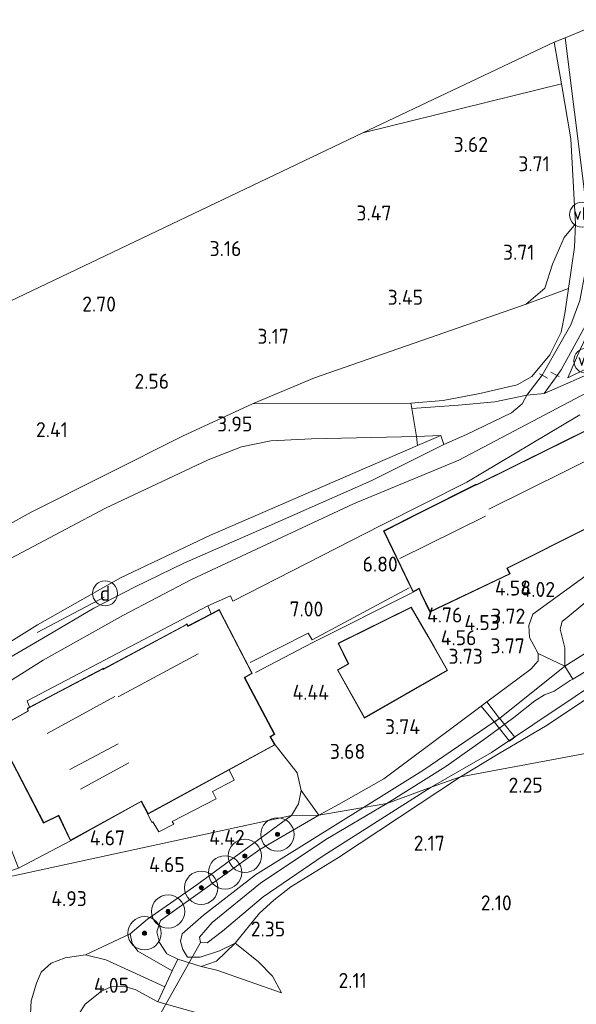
# Model space of a CAD drawing. Extents: x 141961 to 144947, y 416202 to 417778.
# Tile 26 of 122: x 142319 to 142386, y 417126 to 417244. Entities that reach past the tile are written whole.
import ezdxf
from ezdxf.enums import TextEntityAlignment as Align
from ezdxf.lldxf.tags import DXFTag

# ---------------------------------------------------------------- set-up
doc = ezdxf.new("R2010")
doc.units = 0
for name, color, linetype, lineweight in [('B-ME-GR-BOOM-S', 90, 'Continuous', 25), ('B-ME-GR-GRAS-GV', 60, 'Continuous', 13), ('B-ME-GR-HAAG-G', 90, 'GR-HAAG1', 13), ('B-ME-GW-TALUD_KRUIN-G', 90, 'Continuous', 18), ('B-ME-GW-TALUD_TEEN-G', 90, 'Continuous', 18), ('B-ME-IE-MEUBILAIR_DIJKPAAL-S', 7, 'Continuous', 25), ('B-ME-IE-TERREINAFSCHEIDING_DOORGANG-G', 210, 'Continuous', 18), ('B-ME-IE-TERREINAFSCHEIDING_KUNSTMATIG_HEKWERK-G', 20, 'IE-TERREINAFSCHEIDING-KUNSTMATIG', 18), ('B-ME-KG-GRENS_OPNAME-G', 210, 'KG-OPNAME', 18), ('B-ME-KG-KADASTRAAL_DAKRAND-G', 170, 'Continuous', 18), ('B-ME-KG-KADASTRAAL_NOK-G', 10, 'Continuous', 18), ('B-ME-KW-KUNSTWERK_DUIKER-G', 170, 'Continuous', 18), ('B-ME-KW-KUNSTWERK_STEIGER-GV', 170, 'Continuous', 18), ('B-ME-OG-BEBOUWING_BEDRIJVEN-GV', 7, 'Continuous', 18), ('B-ME-OG-BEBOUWING_HORECA-GV', 7, 'Continuous', 18), ('B-ME-OG-BEBOUWING_TRAP-GV', 7, 'Continuous', 18), ('B-ME-OG-BEBOUWING_WONINGBOUW-GV', 7, 'Continuous', 18), ('B-ME-OG-BREUKLIJN-G', 7, 'Continuous', 18), ('B-ME-OG-HOOGTELIJN-G', 7, 'Continuous', 18), ('B-ME-OG-HOOGTEPUNT-S', 7, 'Continuous', 25), ('B-ME-OG-TERREIN_GROEN_TUIN-GV', 7, 'Continuous', 18), ('B-ME-OG-WATER_SLOOT-G', 120, 'Continuous', 18), ('B-ME-OG-WATER_SLOOT-GV', 120, 'Continuous', 18), ('B-ME-VH-ONVERHARD-GV', 252, 'Continuous', 18), ('B-ME-VH-VERHARDING_ASFALT-GV', 252, 'Continuous', 18), ('B-ME-VH-VERHARDING_HALFVERHARDING-GV', 252, 'Continuous', 18), ('B-ME-VH-VERHARDING_STRAATBAKSTEEN-GV', 252, 'Continuous', 18), ('B-ME-VH-VERHARDING_TEGEL-GV', 252, 'Continuous', 18), ('B-ME-VW-VERKEERSTEKEN_DRAAGCONSTRUCTIE-S', 7, 'Continuous', 25), ('B-ME-WH-WINTERBED-G', 150, 'WH-WINTERBED', 18)]:
    doc.layers.add(name, color=color, linetype=linetype, lineweight=lineweight)
doc.styles.add('NLCS-ISO', font='NLCS-ISO.ttf')
doc.styles.add('NLCS-ISO-ANNOTATIVE-T18', font='NLCS-ISO.ttf', dxfattribs={"height": 1.8})
doc.styles.get("Standard").update_dxf_attribs({"font": 'arial.ttf'})
doc.linetypes.add('GR-HAAG1', pattern='A,6,[176,NLCS.SHX,S=0.125,R=0,X=0,Y=0],-2', length=8)
doc.linetypes.add('IE-TERREINAFSCHEIDING-KUNSTMATIG', pattern='A,4,[82,NLCS.SHX,S=0.75,R=90,X=0,Y=0],4,-2', length=10)
tags = doc.linetypes.add('KG-OPNAME', pattern='A,5.5,-2,["O",Standard,S=1.8,R=0,X=-0.5,Y=-0.9],-2,5.5,-2,[5,NLCS.SHX,S=0.75,R=0,X=0,Y=0],-2', length=19).pattern_tags.tags
tags[6] = DXFTag(74, 10)
tags = doc.linetypes.add('WH-WINTERBED', pattern='A,6,-3.5,["WB",Standard,S=1.8,R=0,X=-1.5,Y=-0.9],-3.5,6,-3.5,6,-3.5,6,-3.5,6,-3.5', length=51).pattern_tags.tags
tags[6] = DXFTag(74, 10)

# ---------------------------------------------------------------- blocks, each defined once
blk = doc.blocks.new('SAL-HOOGTELABEL-SO')
at = {"color": 0, "linetype": 'ByBlock', "lineweight": -2, "style": 'NLCS-ISO-ANNOTATIVE-T18'}
blk.add_attdef('HOOGTE', text='', height=1.8, dxfattribs=at).set_placement((2.79, 0), align=Align.RIGHT)
blk = doc.blocks.new('SGR-BOOM_01-SO')
at = {"linetype": 'ByBlock', "lineweight": 18}
h = blk.add_hatch(color=0, dxfattribs=at)
h.dxf.hatch_style = 1
edge = h.paths.add_edge_path()
edge.add_arc((0, 0), 0.25, 0, 360)
at = {"color": 0, "linetype": 'ByBlock', "lineweight": 18}
for radius in [2, 0.25]:
    blk.add_circle((0, 0), radius, dxfattribs=at)
blk = doc.blocks.new('SIE-DIJKPAAL-SO')
at = {"color": 0, "linetype": 'ByBlock', "lineweight": 18}
blk.add_circle((0, 0), 1.5, dxfattribs=at)
at = {"color": 0, "linetype": 'ByBlock', "lineweight": 18, "style": 'NLCS-ISO'}
blk.add_text('d', height=1.8, dxfattribs=at).set_placement((0, 0), align=Align.MIDDLE_CENTER)
blk = doc.blocks.new('SIE-WEG_PAAL_VERKEERSBORD-SO')
at = {"color": 0, "linetype": 'ByBlock', "lineweight": 18}
blk.add_circle((0, 0), 1.5, dxfattribs=at)
at = {"color": 0, "linetype": 'ByBlock', "lineweight": 18, "style": 'NLCS-ISO'}
blk.add_text('vb', height=1.5, dxfattribs=at).set_placement((0, 0.13), align=Align.MIDDLE_CENTER)

msp = doc.modelspace()

# ---------------------------------------------------------------- linework, layer by layer
at = {"layer": 'B-ME-GR-GRAS-GV'}
for points in [[(142386.23, 417210.2, 5.68), (142385.17, 417207.29, 6.11), (142381.72, 417201.23, 6.95), (142379.89, 417198.82, 7.15), (142376.04, 417198.05, 7.33), (142371.67, 417197.63, 7.4), (142366.07, 417197.23, 7.07), (142365.96, 417197.86, 7.08), (142369.81, 417198.21, 7.42), (142374.22, 417199.04, 7.44), (142378.73, 417200.08, 7.32), (142380.48, 417201.08, 7.17), (142382.62, 417203.68, 6.7), (142383.99, 417206.4, 6.14), (142384.46, 417208.62, 5.74), (142384.89, 417211.64, 5.21), (142385.6, 417216.62, 4.65), (142385.72, 417219.42, 4.5), (142385.16, 417229.59, 4.18), (142384.03, 417236.22, 4.1), (142383.15, 417241.23, 4.06), (142384.49, 417241.74, 4.05), (142386.74, 417223.87, 4.29)], [(142340.85, 417124.51, 3.21), (142335.54, 417126.01, 3.54), (142336.38, 417127.79, 3.6), (142337.28, 417129.7, 3.62), (142337.96, 417131.1, 3.65), (142340.76, 417130.22, 3.4), (142342.62, 417129.79, 3.35), (142350.42, 417127.09, 2.55), (142349.31, 417129.09, 2.46), (142347.6, 417130.82, 2.46), (142344.84, 417133.02, 2.56), (142347.76, 417136.65, 2.38), (142349.49, 417138.2, 2.36), (142351.53, 417139.79, 2.21), (142357.26, 417143.31, 2.26), (142371.92, 417153.02, 2.16), (142457.82, 417169.07, 2.27), (142460.7, 417159.02, 2.28), (142471.35, 417121.57, 2.39)], [(142391.64, 417165.44, 2.25), (142382.33, 417159.21, 2.23), (142376.49, 417155.76, 2.23), (142371.92, 417153.02, 2.16), (142368.38, 417151.75, 1.38), (142375.65, 417155.94, 1.38), (142390.65, 417165.97, 1.38)], [(142320.19, 417122.99, 4.4), (142320.33, 417126.1, 4.54), (142320.96, 417128.22, 4.62), (142321.53, 417129.55, 4.63), (142322.72, 417130.63, 4.63), (142324.4, 417131.26, 4.57), (142326.84, 417131.64, 4.52), (142329.31, 417131.05, 4.34), (142332.45, 417129.59, 3.99), (142336.38, 417127.79, 3.6), (142335.54, 417126.01, 3.54), (142332.84, 417127.48, 3.83), (142331.4, 417127.88, 3.86), (142329.95, 417127.78, 4.05), (142328.78, 417127.27, 4.08), (142326.82, 417125.71, 4.25), (142325.28, 417123.31, 4.22)], [(142325.28, 417123.31, 4.22), (142326.82, 417125.71, 4.25), (142328.78, 417127.27, 4.08), (142329.95, 417127.78, 4.05), (142331.4, 417127.88, 3.86), (142332.84, 417127.48, 3.83), (142335.54, 417126.01, 3.54), (142340.85, 417124.51, 3.21)]]:
    msp.add_polyline3d(points, dxfattribs=at)
for points in [[(142300.02, 417173.54, 3.55), (142275.68, 417158.8, 3.28), (142274.98, 417168.39, 2.52), (142273.58, 417189.01, 2.21), (142360.18, 417230.32, 3.63), (142384.03, 417236.22, 4.1), (142385.16, 417229.59, 4.18), (142385.72, 417219.42, 4.5), (142384.36, 417217.76, 4.21), (142382.96, 417214.54, 4.22), (142382.04, 417211.68, 4.23), (142379.79, 417209.74, 4.19), (142369.9, 417206.33, 4.2), (142354.36, 417200.9, 3.99), (142346.92, 417197.8, 4.09), (142338.51, 417193.9, 3.83), (142320.35, 417184.78, 3.79)], [(142384.89, 417211.64, 5.21), (142379.79, 417209.74, 4.19), (142382.04, 417211.68, 4.23), (142382.96, 417214.54, 4.22), (142384.36, 417217.76, 4.21), (142385.72, 417219.42, 4.5), (142385.6, 417216.62, 4.65)], [(142386.23, 417204.23, 6.47), (142384.82, 417200.93, 7.26), (142401.64, 417209.18, 7.24), (142408.8, 417212.62, 7.14), (142409.45, 417211.26, 7.33), (142395.51, 417204.94, 7.38), (142381.95, 417199.03, 7.32), (142383.52, 417201.2, 7.03), (142384.01, 417201.88, 6.94), (142385.58, 417204.7, 6.35), (142386.91, 417207.18, 6.14), (142387.9, 417210.11, 5.64), (142388.38, 417212.4, 5.32), (142388.72, 417213.99, 5.11), (142389.04, 417218.09, 4.67), (142390.28, 417218.26, 4.52), (142389.38, 417211.68, 5.28), (142387.97, 417207.84, 5.86)], [(142401.64, 417209.18, 7.24), (142384.82, 417200.93, 7.26), (142386.23, 417204.23, 6.47), (142387.97, 417207.84, 5.86), (142389.38, 417211.68, 5.28), (142392.81, 417212.71, 4.39), (142399.54, 417215.12, 4.32), (142406.56, 417217.98, 4.38), (142408.8, 417212.62, 7.14)], [(142365.96, 417197.86, 7.08), (142346.92, 417197.8, 4.09), (142354.36, 417200.9, 3.99), (142369.9, 417206.33, 4.2), (142379.79, 417209.74, 4.19), (142384.89, 417211.64, 5.21), (142384.46, 417208.62, 5.74), (142383.99, 417206.4, 6.14), (142382.62, 417203.68, 6.7), (142380.48, 417201.08, 7.17), (142378.73, 417200.08, 7.32), (142374.22, 417199.04, 7.44), (142369.81, 417198.21, 7.42)], [(142457.82, 417169.07, 2.27), (142371.92, 417153.02, 2.16), (142376.49, 417155.76, 2.23), (142382.33, 417159.21, 2.23), (142391.64, 417165.44, 2.25), (142409.49, 417177.53, 2.32), (142424.51, 417187.35, 2.17), (142439.6, 417196.93, 2.1), (142445.6, 417200.51, 2.13), (142449.41, 417202.14, 1.96), (142453, 417186.33, 2.23)], [(142283.78, 417160.13, 3.38), (142275.93, 417155.25, 3.37), (142275.68, 417158.8, 3.28), (142300.02, 417173.54, 3.55), (142320.35, 417184.78, 3.79), (142338.51, 417193.9, 3.83), (142346.92, 417197.8, 4.09), (142365.96, 417197.86, 7.08), (142366.07, 417197.23, 7.07), (142366.61, 417193.86, 7.02), (142354.02, 417193.59, 5.12), (142349.14, 417193.33, 4.51), (142345.59, 417192.62, 4.15), (142341.59, 417191.05, 4.14), (142329.27, 417185.25, 3.97), (142315.16, 417177.82, 3.94), (142302.91, 417170.81, 3.7), (142292.44, 417165.07, 3.55)], [(142293.98, 417154.19, 7.52), (142276.64, 417143.19, 7.6), (142275.93, 417155.25, 3.37), (142283.78, 417160.13, 3.38), (142292.44, 417165.07, 3.55), (142302.91, 417170.81, 3.7), (142315.16, 417177.82, 3.94), (142329.27, 417185.25, 3.97), (142341.59, 417191.05, 4.14), (142345.59, 417192.62, 4.15), (142349.14, 417193.33, 4.51), (142354.02, 417193.59, 5.12), (142366.61, 417193.86, 7.02), (142366.73, 417192.77, 7.46), (142341.89, 417182.02, 7.32), (142331.07, 417176.9, 7.39), (142321.09, 417171.25, 7.39), (142311.33, 417165.18, 7.43)], [(142286.09, 417146.81, 7.53), (142276.78, 417141.12, 7.55), (142276.64, 417143.19, 7.6), (142293.98, 417154.19, 7.52), (142311.33, 417165.18, 7.43), (142321.09, 417171.25, 7.39), (142331.07, 417176.9, 7.39), (142341.89, 417182.02, 7.32), (142366.73, 417192.77, 7.46), (142369.56, 417193.97, 7.35), (142369.89, 417192.89, 7.39), (142361.25, 417188.58, 7.42), (142348.92, 417183.13, 7.36), (142338.68, 417178.67, 7.35), (142332.83, 417175.83, 7.37), (142327.87, 417173.24, 7.39), (142322.3, 417169.96, 7.41), (142316.59, 417166.67, 7.39), (142309.62, 417161.88, 7.35), (142303.46, 417157.79, 7.39), (142296.45, 417153.3, 7.52)], [(142369.56, 417193.97, 7.35), (142366.73, 417192.77, 7.46), (142366.61, 417193.86, 7.02)], [(142384.45, 417166.3, 2.2), (142376.6, 417160.02, 2.16), (142375.06, 417162.01, 3.66), (142380.37, 417165.93, 3.54), (142381.23, 417166.95, 3.49), (142381.22, 417167.81, 3.62)], [(142363.04, 417149.81, 1.38), (142360.27, 417149.33, 2.32), (142367.39, 417153.76, 2.37), (142375.95, 417159.6, 2.18), (142376.6, 417160.02, 2.16), (142384.45, 417166.3, 2.2), (142385.4, 417164.75, 1.38), (142385.1, 417164.58, 1.38), (142383.15, 417163.3, 1.38), (142381.99, 417162.85, 1.38), (142380.84, 417162.15, 1.38), (142378.3, 417160.12, 1.38), (142374.97, 417157.64, 1.38), (142370.13, 417154.25, 1.38)], [(142360.27, 417149.33, 2.32), (142354.89, 417148.41, 3.75), (142357.25, 417149.67, 3.69), (142362.7, 417152.77, 3.66), (142374.39, 417161.51, 3.68), (142375.95, 417159.6, 2.18), (142367.39, 417153.76, 2.37)], [(142347.76, 417136.65, 2.38), (142344.84, 417133.02, 2.56), (142342.94, 417132.11, 2.36), (142340.63, 417131.37, 2.41), (142339.11, 417131.36, 2.39), (142338.54, 417132.28, 2.39), (142338.29, 417133.29, 2.39), (142338.49, 417134.17, 2.39), (142341.05, 417136.42, 2.39), (142347.29, 417141.23, 2.37), (142360.27, 417149.33, 2.32), (142363.04, 417149.81, 1.38), (142355.73, 417145.5, 1.38), (142347.9, 417140.23, 1.38), (142342.09, 417135.51, 1.38), (142340.54, 417133.75, 1.38), (142340.67, 417133.12, 1.38), (142341.47, 417133.06, 1.38), (142343.33, 417134.47, 1.38), (142348.21, 417138.61, 1.38), (142355.41, 417143.54, 1.38), (142368.38, 417151.75, 1.38), (142371.92, 417153.02, 2.16), (142357.26, 417143.31, 2.26), (142351.53, 417139.79, 2.21), (142349.49, 417138.2, 2.36)], [(142354.89, 417148.41, 3.75), (142351.61, 417148.37, 4.13), (142352.44, 417149.76, 4.15), (142352.76, 417151.35, 4.1)], [(142337.96, 417131.1, 3.65), (142337.28, 417129.7, 3.62), (142333.15, 417132.06, 4.11), (142332.48, 417133, 4.31), (142332.23, 417134.17, 4.41), (142334.3, 417135.93, 4.47), (142340.23, 417140.03, 4.31), (142351.61, 417148.37, 4.13), (142354.89, 417148.41, 3.75), (142347.79, 417144.27, 4.15), (142335.87, 417135.78, 4.27), (142335.41, 417134.41, 4.14), (142335.73, 417133.1, 3.96), (142336.64, 417131.75, 3.67)], [(142338.54, 417132.28, 2.39), (142339.11, 417131.36, 2.39), (142340.63, 417131.37, 2.41), (142342.94, 417132.11, 2.36), (142344.84, 417133.02, 2.56), (142342.61, 417130.86, 3.14), (142340.76, 417130.22, 3.4), (142337.96, 417131.1, 3.65), (142336.64, 417131.75, 3.67), (142335.73, 417133.1, 3.96), (142335.41, 417134.41, 4.14), (142335.87, 417135.78, 4.27), (142347.79, 417144.27, 4.15), (142354.89, 417148.41, 3.75), (142360.27, 417149.33, 2.32), (142347.29, 417141.23, 2.37), (142341.05, 417136.42, 2.39), (142338.49, 417134.17, 2.39), (142338.29, 417133.29, 2.39)], [(142349.31, 417129.09, 2.46), (142350.42, 417127.09, 2.55), (142342.62, 417129.79, 3.35), (142340.76, 417130.22, 3.4), (142342.61, 417130.86, 3.14), (142344.84, 417133.02, 2.56), (142347.6, 417130.82, 2.46)]]:
    msp.add_polyline3d(points, close=True, dxfattribs=at)
at = {"layer": 'B-ME-GR-HAAG-G'}
for points in [[(142384.03, 417236.22, 4.1), (142360.18, 417230.32, 3.63)], [(142380.6, 417172.53, 3.83), (142390.35, 417179.63, 4.1), (142392.49, 417181.44, 4.27), (142397.36, 417186.66, 4.5), (142400.79, 417190.49, 4.59)], [(142341.54, 417173.53, 7.48), (142344.26, 417174.74, 7.43), (142344.57, 417174.08, 7.33), (142362.32, 417183.18, 7.33)]]:
    msp.add_polyline3d(points, dxfattribs=at)
at = {"layer": 'B-ME-GW-TALUD_KRUIN-G'}
for points in [[(142384.82, 417200.93, 7.26), (142401.64, 417209.18, 7.24), (142408.8, 417212.62, 7.14)], [(142346.92, 417197.8, 4.09), (142365.96, 417197.86, 7.08)], [(142366.73, 417192.77, 7.46), (142369.56, 417193.97, 7.35)], [(142380.6, 417172.53, 3.83), (142380.1, 417171.19, 3.75), (142380.19, 417169.74, 3.77), (142381.22, 417167.81, 3.62), (142381.23, 417166.95, 3.49), (142380.37, 417165.93, 3.54)], [(142380.37, 417165.93, 3.54), (142375.06, 417162.01, 3.66)], [(142354.89, 417148.41, 3.75), (142357.25, 417149.67, 3.69), (142362.7, 417152.77, 3.66), (142374.39, 417161.51, 3.68)], [(142337.96, 417131.1, 3.65), (142336.64, 417131.75, 3.67), (142335.73, 417133.1, 3.96), (142335.41, 417134.41, 4.14), (142335.87, 417135.78, 4.27), (142347.79, 417144.27, 4.15), (142354.89, 417148.41, 3.75)], [(142340.76, 417130.22, 3.4), (142342.62, 417129.79, 3.35), (142350.42, 417127.09, 2.55)], [(142339.53, 417052.52, 2.36), (142333.31, 417072.35, 2.99), (142330.97, 417083.44, 3.19), (142329.35, 417089.28, 3.15), (142328.15, 417094.45, 3.23), (142326.78, 417101.57, 3.52), (142325.33, 417110.35, 3.73), (142324.44, 417117.17, 3.98), (142324.53, 417120.86, 4.08), (142325.28, 417123.31, 4.22), (142326.82, 417125.71, 4.25), (142328.78, 417127.27, 4.08), (142329.95, 417127.78, 4.05), (142331.4, 417127.88, 3.86), (142332.84, 417127.48, 3.83), (142335.54, 417126.01, 3.54), (142340.85, 417124.51, 3.21), (142346.75, 417122.04, 2.49)]]:
    msp.add_polyline3d(points, dxfattribs=at)
at = {"layer": 'B-ME-GW-TALUD_TEEN-G'}
for points in [[(142385.72, 417219.42, 4.5), (142384.36, 417217.76, 4.21), (142382.96, 417214.54, 4.22), (142382.04, 417211.68, 4.23), (142379.79, 417209.74, 4.19)], [(142389.38, 417211.68, 5.28), (142387.97, 417207.84, 5.86), (142386.23, 417204.23, 6.47), (142384.82, 417200.93, 7.26)], [(142369.56, 417193.97, 7.35), (142366.61, 417193.86, 7.02), (142354.02, 417193.59, 5.12), (142349.14, 417193.33, 4.51), (142345.59, 417192.62, 4.15), (142341.59, 417191.05, 4.14), (142329.27, 417185.25, 3.97), (142315.16, 417177.82, 3.94), (142302.91, 417170.81, 3.7), (142292.44, 417165.07, 3.55), (142283.78, 417160.13, 3.38), (142275.93, 417155.25, 3.37)], [(142384.45, 417166.3, 2.2), (142384.46, 417168.48, 2.56), (142383.89, 417170.75, 2.7), (142384.13, 417171.66, 2.7), (142384.95, 417172.33, 2.73), (142393.37, 417179.32, 3.01), (142399.62, 417184.01, 3.45), (142403.5, 417186.22, 3.39)], [(142350.42, 417127.09, 2.55), (142349.31, 417129.09, 2.46), (142347.6, 417130.82, 2.46), (142344.84, 417133.02, 2.56)]]:
    msp.add_polyline3d(points, dxfattribs=at)
at = {"layer": 'B-ME-IE-TERREINAFSCHEIDING_DOORGANG-G'}
for points in [[(142365.96, 417197.86, 7.08), (142366.07, 417197.23, 7.07), (142366.61, 417193.86, 7.02)], [(142337.96, 417131.1, 3.65), (142337.28, 417129.7, 3.62), (142336.38, 417127.79, 3.6), (142335.54, 417126.01, 3.54)]]:
    msp.add_polyline3d(points, dxfattribs=at)
at = {"layer": 'B-ME-IE-TERREINAFSCHEIDING_KUNSTMATIG_HEKWERK-G'}
for points in [[(142383.15, 417241.23, 4.06), (142384.03, 417236.22, 4.1), (142385.16, 417229.59, 4.18), (142385.72, 417219.42, 4.5)], [(142365.96, 417197.86, 7.08), (142369.81, 417198.21, 7.42), (142374.22, 417199.04, 7.44), (142378.73, 417200.08, 7.32), (142380.48, 417201.08, 7.17), (142382.62, 417203.68, 6.7), (142383.99, 417206.4, 6.14), (142384.46, 417208.62, 5.74), (142384.89, 417211.64, 5.21), (142385.6, 417216.62, 4.65), (142385.72, 417219.42, 4.5)], [(142379.79, 417209.74, 4.19), (142384.89, 417211.64, 5.21)], [(142379.79, 417209.74, 4.19), (142369.9, 417206.33, 4.2), (142354.36, 417200.9, 3.99), (142346.92, 417197.8, 4.09)], [(142382.77, 417201.59, 7.03), (142383.52, 417201.2, 7.03), (142383.75, 417201.06, 7.03)], [(142381.41, 417201.39, 6.96), (142381.72, 417201.23, 6.95), (142382.34, 417200.87, 7.04)], [(142275.68, 417158.8, 3.28), (142300.02, 417173.54, 3.55), (142320.35, 417184.78, 3.79), (142338.51, 417193.9, 3.83), (142346.92, 417197.8, 4.09)], [(142366.61, 417193.86, 7.02), (142366.73, 417192.77, 7.46)], [(142276.64, 417143.19, 7.6), (142293.98, 417154.19, 7.52), (142311.33, 417165.18, 7.43), (142321.09, 417171.25, 7.39), (142331.07, 417176.9, 7.39), (142341.89, 417182.02, 7.32), (142366.73, 417192.77, 7.46)], [(142321.07, 417170.32, 7.44), (142329.12, 417174.57, 7.46)]]:
    msp.add_polyline3d(points, dxfattribs=at)
at = {"layer": 'B-ME-KG-GRENS_OPNAME-G'}
msp.add_polyline3d([(142460.17, 417290.25, 3.81), (142456.6, 417285.81, 4.3), (142453.61, 417282.09, 4.3), (142453.33, 417281.78, 4.51), (142449.17, 417276.27, 4.55), (142448.76, 417275.8, 4.51), (142448.44, 417275.45, 4.57), (142447.92, 417274.81, 4.5), (142445.6, 417271.86, 4.49), (142443.43, 417269.86, 4.51), (142441.85, 417268.4, 4.4), (142436.5, 417265.9, 4.18), (142433.54, 417264.51, 4.18), (142418.04, 417256.17, 4), (142392.52, 417245.3, 4.1), (142388.45, 417243.4, 4.06), (142387.47, 417243.01, 4.05), (142387.01, 417242.77, 4.03), (142384.49, 417241.74, 4.05), (142383.15, 417241.23, 4.06), (142360.18, 417230.32, 3.63), (142273.58, 417189.01, 2.21)], dxfattribs=at)
at = {"layer": 'B-ME-KG-KADASTRAAL_DAKRAND-G'}
for points in [[(142368.26, 417172.84, 6.99), (142367.2, 417175.06, 7), (142366.96, 417175.66, 9.78), (142366.23, 417175.27, 9.78), (142362.72, 417182.52, 10.32), (142367.05, 417184.71, 10.52), (142373.71, 417188.04, 10.52), (142373.88, 417188.07, 9.93), (142392.65, 417197.36, 9.88), (142395.7, 417191.8, 9.88), (142391.49, 417189.6, 9.74), (142391.6, 417189.12, 7.4), (142392.59, 417187.19, 7.31), (142386.79, 417184.05, 7.31), (142387.3, 417183, 6.98), (142377.48, 417178.07, 6.67), (142377.79, 417177.39, 7)], [(142360.39, 417160.14, 7.57), (142357.18, 417165.82, 7.56), (142358.48, 417166.57, 7.56), (142357.27, 417169.02, 7.56), (142365.98, 417173.32, 7.56), (142367.98, 417169.88, 7.54), (142370.29, 417165.81, 7.55)], [(142334.37, 417148.59, 7.66), (142333.58, 417150.09, 7.66), (142325.07, 417145.39, 7.54), (142323.65, 417148.41, 7.64), (142321.85, 417147.52, 7.52), (142316.02, 417158.69, 7.38), (142319.99, 417160.88, 7.48), (142319.95, 417161.21, 10.94), (142323.1, 417162.88, 10.74), (142328.98, 417165.97, 10.74), (142329, 417165.9, 11.63), (142339.05, 417171.3, 11.63), (142339.14, 417171.04, 11), (142342.9, 417173.03, 11.02), (142346.83, 417165.47, 11.05), (142345.94, 417164.94, 11.06), (142349.53, 417158.14, 11.06), (142349.02, 417157.84, 7.66), (142349.56, 417156.86, 7.66)]]:
    msp.add_polyline3d(points, close=True, dxfattribs=at)
at = {"layer": 'B-ME-KG-KADASTRAAL_NOK-G'}
for points in [[(142375.33, 417185.14, 12.81), (142393.8, 417194.29, 12.82)], [(142364.63, 417179.21, 14.09), (142374.9, 417184.3, 14.13)], [(142330.79, 417162.62, 15.17), (142340.41, 417167.79, 15.18)], [(142322.26, 417158.22, 14.49), (142330.38, 417162.65, 14.49)], [(142324.96, 417153.87, 11.44), (142330.78, 417156.96, 11.45)], [(142332.08, 417154.68, 11.45), (142326.27, 417151.54, 11.45)]]:
    msp.add_polyline3d(points, dxfattribs=at)
at = {"layer": 'B-ME-KW-KUNSTWERK_DUIKER-G'}
msp.add_polyline3d([(142334.67, 417122.45, 1.61), (142340.67, 417133.12, 1.38)], dxfattribs=at)
at = {"layer": 'B-ME-KW-KUNSTWERK_STEIGER-GV'}
msp.add_polyline3d([(142378.42, 417157.77, 1.93), (142377.81, 417157.28, 2.02), (142376, 417159.56, 2.05), (142376.61, 417160.05, 2.07)], close=True, dxfattribs=at)
at = {"layer": 'B-ME-OG-BEBOUWING_BEDRIJVEN-GV'}
msp.add_polyline3d([(142370.35, 417165.79, 4.08), (142360.37, 417160.07, 4.08), (142357.12, 417165.84, 4.08), (142358.42, 417166.59, 4.08), (142357.2, 417169.04, 4.8), (142366, 417173.39, 4.8), (142368.76, 417168.6, 4.73)], close=True, dxfattribs=at)
at = {"layer": 'B-ME-OG-BEBOUWING_HORECA-GV'}
msp.add_polyline3d([(142342.92, 417173.1, 7.49), (142346.06, 417167.05, 6.7), (142346.89, 417165.45, 5.61), (142346.01, 417164.92, 5.61), (142349.59, 417158.12, 4.35), (142349.08, 417157.83, 4.35), (142349.63, 417156.84, 4.35), (142349.18, 417156.6, 4.36), (142344.11, 417153.84, 4.45), (142334.36, 417148.53, 4.63), (142333.56, 417150.03, 4.63), (142325.04, 417145.33, 4.63), (142323.63, 417148.34, 5.28), (142321.83, 417147.45, 5.28), (142315.95, 417158.71, 7.26), (142319.94, 417160.91, 7.49), (142319.9, 417161.24, 7.49), (142320.14, 417161.37, 7.49), (142323.08, 417162.92, 7.49), (142329.01, 417166.05, 7.49), (142329.03, 417165.97, 7.49), (142338.83, 417171.23, 7.49), (142339.08, 417171.37, 7.49), (142339.17, 417171.12, 7.49), (142341.96, 417172.59, 7.49)], close=True, dxfattribs=at)
at = {"layer": 'B-ME-OG-BEBOUWING_TRAP-GV'}
msp.add_polyline3d([(142376.6, 417160.02, 2.16), (142375.95, 417159.6, 2.18), (142374.39, 417161.51, 3.68), (142375.06, 417162.01, 3.66)], close=True, dxfattribs=at)
at = {"layer": 'B-ME-OG-BEBOUWING_WONINGBOUW-GV'}
msp.add_polyline3d([(142377.86, 417177.37, 4.71), (142368.23, 417172.77, 4.71), (142367.16, 417175.04, 4.71), (142366.94, 417175.59, 4.71), (142366.21, 417175.2, 4.71), (142365.9, 417175.83, 6.73), (142362.65, 417182.54, 7.33), (142367.03, 417184.76, 7.33), (142373.7, 417188.09, 7.33), (142373.87, 417188.11, 7.33), (142392.67, 417197.42, 6.9), (142392.86, 417197.08, 6.77), (142395.66, 417191.97, 5.04), (142395.76, 417191.78, 4.71), (142391.55, 417189.58, 4.71), (142391.65, 417189.14, 4.71), (142392.66, 417187.16, 4.71), (142386.86, 417184.03, 4.71), (142387.37, 417182.98, 4.71), (142377.55, 417178.05, 4.71)], close=True, dxfattribs=at)
at = {"layer": 'B-ME-OG-BREUKLIJN-G'}
msp.add_polyline3d([(142347.27, 417165.52, 5.41), (142354.08, 417169.09, 5.16), (142366.14, 417175.14, 4.71)], dxfattribs=at)
at = {"layer": 'B-ME-OG-HOOGTELIJN-G'}
msp.add_polyline3d([(142365.73, 417175.7, 6.8), (142354.07, 417169.46, 6.8), (142353.61, 417170.24, 6.8), (142346.64, 417166.74, 6.89)], dxfattribs=at)
at = {"layer": 'B-ME-OG-TERREIN_GROEN_TUIN-GV'}
for points in [[(142384.03, 417236.22, 4.1), (142360.18, 417230.32, 3.63), (142383.15, 417241.23, 4.06)], [(142392.36, 417168.94, 1.38), (142385.4, 417164.75, 1.38), (142384.45, 417166.3, 2.2), (142393.98, 417172.29, 1.98), (142400.2, 417176.92, 2), (142408.75, 417183.07, 2.01), (142420.03, 417190.25, 2.03), (142432.84, 417197.93, 2.03), (142443.21, 417203.63, 2.03), (142445.2, 417204.51, 2.03), (142448.82, 417205.23, 2.03), (142448.93, 417204.36, 1.43), (142445.72, 417203.5, 1.43), (142441.25, 417201.02, 1.38), (142439.23, 417200.01, 1.38), (142433.53, 417196.85, 1.38), (142429.12, 417194.35, 1.38), (142423.89, 417191.06, 1.38), (142417.98, 417187.23, 1.38), (142414.4, 417184.7, 1.38), (142411.36, 417182.6, 1.38), (142407.65, 417180.04, 1.38), (142398.71, 417173.49, 1.38)], [(142384.46, 417168.48, 2.56), (142384.45, 417166.3, 2.2), (142381.22, 417167.81, 3.62), (142380.19, 417169.74, 3.77), (142380.1, 417171.19, 3.75), (142380.6, 417172.53, 3.83), (142390.35, 417179.63, 4.1), (142392.49, 417181.44, 4.27), (142397.36, 417186.66, 4.5), (142400.79, 417190.49, 4.59), (142402.68, 417187.62, 4.59), (142402.59, 417187.56, 3.76), (142403.5, 417186.22, 3.39), (142399.62, 417184.01, 3.45), (142393.37, 417179.32, 3.01), (142384.95, 417172.33, 2.73), (142384.13, 417171.66, 2.7), (142383.89, 417170.75, 2.7)], [(142368.76, 417168.6, 4.73), (142366, 417173.39, 4.8), (142357.2, 417169.04, 4.8), (142358.42, 417166.59, 4.08), (142357.12, 417165.84, 4.08), (142360.37, 417160.07, 4.08), (142370.35, 417165.79, 4.08)], [(142315.95, 417158.71, 7.26), (142321.83, 417147.45, 5.28), (142323.63, 417148.34, 5.28), (142325.04, 417145.33, 4.63), (142318.81, 417142.05, 5.48), (142316.53, 417147.81, 6.38), (142313.83, 417153.83, 6.99), (142313.84, 417154.45, 7.03), (142314.84, 417156.57, 7.12)]]:
    msp.add_polyline3d(points, close=True, dxfattribs=at)
for points in [[(142392.67, 417197.42, 6.9), (142373.87, 417188.11, 7.33), (142373.7, 417188.09, 7.33), (142367.03, 417184.76, 7.33), (142362.65, 417182.54, 7.33), (142365.9, 417175.83, 6.73), (142366.21, 417175.2, 4.71), (142366.94, 417175.59, 4.71), (142367.16, 417175.04, 4.71), (142368.23, 417172.77, 4.71), (142377.86, 417177.37, 4.71), (142377.55, 417178.05, 4.71), (142387.37, 417182.98, 4.71)], [(142390.35, 417179.63, 4.1), (142380.6, 417172.53, 3.83), (142380.1, 417171.19, 3.75), (142380.19, 417169.74, 3.77), (142381.22, 417167.81, 3.62), (142381.23, 417166.95, 3.49), (142380.37, 417165.93, 3.54), (142375.06, 417162.01, 3.66), (142374.39, 417161.51, 3.68), (142362.7, 417152.77, 3.66), (142357.25, 417149.67, 3.69), (142354.89, 417148.41, 3.75), (142352.76, 417151.35, 4.1), (142352.27, 417153.5, 4.19), (142349.63, 417156.84, 4.35), (142349.08, 417157.83, 4.35), (142349.59, 417158.12, 4.35), (142346.01, 417164.92, 5.61), (142346.89, 417165.45, 5.61), (142346.06, 417167.05, 6.7), (142342.92, 417173.1, 7.49), (142341.96, 417172.59, 7.49), (142341.54, 417173.53, 7.48), (142344.26, 417174.74, 7.43), (142344.57, 417174.08, 7.33), (142362.32, 417183.18, 7.33), (142372.67, 417188.4, 7.31), (142386.24, 417196.48, 7.33)], [(142393.98, 417172.29, 1.98), (142384.45, 417166.3, 2.2), (142384.46, 417168.48, 2.56), (142383.89, 417170.75, 2.7), (142384.13, 417171.66, 2.7), (142384.95, 417172.33, 2.73), (142393.37, 417179.32, 3.01)]]:
    msp.add_polyline3d(points, dxfattribs=at)
at = {"layer": 'B-ME-OG-WATER_SLOOT-G'}
for points in [[(142371.92, 417153.02, 2.16), (142376.49, 417155.76, 2.23), (142382.33, 417159.21, 2.23), (142391.64, 417165.44, 2.25), (142409.49, 417177.53, 2.32), (142424.51, 417187.35, 2.17), (142439.6, 417196.93, 2.1), (142445.6, 417200.51, 2.13), (142449.41, 417202.14, 1.96), (142457.13, 417205.05, 1.82), (142469.57, 417211.16, 1.81), (142479.58, 417217.67, 1.84), (142490.4, 417227.15, 1.83), (142499.85, 417239.05, 1.92), (142507.47, 417250.53, 2), (142513.65, 417260.65, 2.01), (142516.54, 417265.3, 2.13), (142518.63, 417268.6, 2.12), (142523.4, 417276.21, 2.12), (142524.35, 417277.39, 2.11), (142525.41, 417278.03, 2.01), (142528.05, 417278.62, 2.13)], [(142448.82, 417205.23, 2.03), (142445.2, 417204.51, 2.03), (142443.21, 417203.63, 2.03), (142432.84, 417197.93, 2.03), (142420.03, 417190.25, 2.03), (142408.75, 417183.07, 2.01), (142400.2, 417176.92, 2), (142393.98, 417172.29, 1.98), (142384.45, 417166.3, 2.2), (142376.6, 417160.02, 2.16)], [(142360.27, 417149.33, 2.32), (142367.39, 417153.76, 2.37), (142375.95, 417159.6, 2.18)], [(142344.84, 417133.02, 2.56), (142347.76, 417136.65, 2.38), (142349.49, 417138.2, 2.36), (142351.53, 417139.79, 2.21), (142357.26, 417143.31, 2.26), (142371.92, 417153.02, 2.16)], [(142344.84, 417133.02, 2.56), (142342.94, 417132.11, 2.36), (142340.63, 417131.37, 2.41), (142339.11, 417131.36, 2.39), (142338.54, 417132.28, 2.39), (142338.29, 417133.29, 2.39), (142338.49, 417134.17, 2.39), (142341.05, 417136.42, 2.39), (142347.29, 417141.23, 2.37), (142360.27, 417149.33, 2.32)], [(142337.96, 417131.1, 3.65), (142340.76, 417130.22, 3.4)]]:
    msp.add_polyline3d(points, dxfattribs=at)
at = {"layer": 'B-ME-OG-WATER_SLOOT-GV'}
msp.add_polyline3d([(142390.65, 417165.97, 1.38), (142375.65, 417155.94, 1.38), (142368.38, 417151.75, 1.38), (142363.04, 417149.81, 1.38), (142370.13, 417154.25, 1.38), (142374.97, 417157.64, 1.38), (142378.3, 417160.12, 1.38), (142380.84, 417162.15, 1.38), (142381.99, 417162.85, 1.38), (142383.15, 417163.3, 1.38), (142385.1, 417164.58, 1.38), (142385.4, 417164.75, 1.38), (142392.36, 417168.94, 1.38)], dxfattribs=at)
msp.add_polyline3d([(142343.33, 417134.47, 1.38), (142341.47, 417133.06, 1.38), (142340.67, 417133.12, 1.38), (142340.54, 417133.75, 1.38), (142342.09, 417135.51, 1.38), (142347.9, 417140.23, 1.38), (142355.73, 417145.5, 1.38), (142363.04, 417149.81, 1.38), (142368.38, 417151.75, 1.38), (142355.41, 417143.54, 1.38), (142348.21, 417138.61, 1.38)], close=True, dxfattribs=at)
at = {"layer": 'B-ME-VH-ONVERHARD-GV'}
msp.add_polyline3d([(142337.28, 417129.7, 3.62), (142336.38, 417127.79, 3.6), (142332.45, 417129.59, 3.99), (142329.31, 417131.05, 4.34), (142326.84, 417131.64, 4.52), (142332.23, 417134.17, 4.41), (142332.48, 417133, 4.31), (142333.15, 417132.06, 4.11)], close=True, dxfattribs=at)
at = {"layer": 'B-ME-VH-VERHARDING_ASFALT-GV'}
msp.add_polyline3d([(142389.4, 417222.03, 4.37), (142389.23, 417220.27, 4.5), (142387.08, 417220.51, 4.48), (142386.74, 417223.87, 4.29), (142384.49, 417241.74, 4.05), (142387.01, 417242.77, 4.03), (142389.11, 417225.16, 4.22)], close=True, dxfattribs=at)
for points in [[(142316.59, 417166.67, 7.39), (142322.3, 417169.96, 7.41), (142327.87, 417173.24, 7.39), (142332.83, 417175.83, 7.37), (142338.68, 417178.67, 7.35), (142348.92, 417183.13, 7.36), (142361.25, 417188.58, 7.42), (142369.89, 417192.89, 7.39), (142372.61, 417194.11, 7.37), (142378.05, 417196.71, 7.42), (142379.33, 417197.81, 7.31), (142379.89, 417198.82, 7.15), (142381.95, 417199.03, 7.32), (142395.51, 417204.94, 7.38), (142409.45, 417211.26, 7.33), (142410.27, 417211.59, 7.34), (142430.62, 417220.61, 7.47), (142443.66, 417226.74, 7.29), (142454.1, 417232.27, 7.29), (142458.12, 417234.87, 7.23), (142459.69, 417236.47, 7.22), (142460.59, 417238.2, 7.14)], [(142386.24, 417196.48, 7.33), (142372.67, 417188.4, 7.31), (142362.32, 417183.18, 7.33), (142344.57, 417174.08, 7.33), (142344.26, 417174.74, 7.43), (142341.54, 417173.53, 7.48), (142319.84, 417162.14, 7.49), (142320.14, 417161.37, 7.49), (142319.9, 417161.24, 7.49), (142319.94, 417160.91, 7.49), (142315.95, 417158.71, 7.26)]]:
    msp.add_polyline3d(points, dxfattribs=at)
at = {"layer": 'B-ME-VH-VERHARDING_HALFVERHARDING-GV'}
for points in [[(142372.61, 417194.11, 7.37), (142369.89, 417192.89, 7.39), (142369.56, 417193.97, 7.35), (142366.61, 417193.86, 7.02), (142366.07, 417197.23, 7.07), (142371.67, 417197.63, 7.4), (142376.04, 417198.05, 7.33), (142379.89, 417198.82, 7.15), (142379.33, 417197.81, 7.31), (142378.05, 417196.71, 7.42)], [(142351.61, 417148.37, 4.13), (142311.52, 417139.68, 5.78), (142318.81, 417142.05, 5.48), (142325.04, 417145.33, 4.63), (142333.56, 417150.03, 4.63), (142334.36, 417148.53, 4.63), (142334.82, 417147.53, 4.63), (142334.96, 417147.59, 4.63), (142335.67, 417146.4, 4.63), (142337.46, 417147.34, 4.64), (142337.28, 417147.65, 4.64), (142342.57, 417150.38, 4.64), (142342.11, 417151.24, 4.64), (142344.73, 417152.62, 4.63), (142344.11, 417153.84, 4.45), (142349.18, 417156.6, 4.36), (142349.63, 417156.84, 4.35), (142352.27, 417153.5, 4.19), (142352.76, 417151.35, 4.1), (142352.44, 417149.76, 4.15)]]:
    msp.add_polyline3d(points, close=True, dxfattribs=at)
msp.add_polyline3d([(142311.52, 417139.68, 5.78), (142351.61, 417148.37, 4.13), (142340.23, 417140.03, 4.31), (142334.3, 417135.93, 4.47), (142332.23, 417134.17, 4.41), (142326.84, 417131.64, 4.52), (142324.4, 417131.26, 4.57), (142322.72, 417130.63, 4.63), (142321.53, 417129.55, 4.63), (142320.96, 417128.22, 4.62), (142320.33, 417126.1, 4.54), (142320.19, 417122.99, 4.4)], dxfattribs=at)
at = {"layer": 'B-ME-VH-VERHARDING_STRAATBAKSTEEN-GV'}
msp.add_polyline3d([(142381.95, 417199.03, 7.32), (142379.89, 417198.82, 7.15), (142381.72, 417201.23, 6.95), (142385.17, 417207.29, 6.11), (142386.23, 417210.2, 5.68), (142386.51, 417211.68, 5.47), (142387, 417214.24, 5.12), (142387.18, 417219.47, 4.54), (142387.08, 417220.51, 4.48), (142389.23, 417220.27, 4.5), (142389.04, 417218.09, 4.67), (142388.72, 417213.99, 5.11), (142388.38, 417212.4, 5.32), (142387.9, 417210.11, 5.64), (142386.91, 417207.18, 6.14), (142385.58, 417204.7, 6.35), (142384.01, 417201.88, 6.94), (142383.52, 417201.2, 7.03)], close=True, dxfattribs=at)
at = {"layer": 'B-ME-VH-VERHARDING_TEGEL-GV'}
for points in [[(142341.96, 417172.59, 7.49), (142339.17, 417171.12, 7.49), (142339.08, 417171.37, 7.49), (142338.83, 417171.23, 7.49), (142329.03, 417165.97, 7.49), (142329.01, 417166.05, 7.49), (142323.08, 417162.92, 7.49), (142320.14, 417161.37, 7.49), (142319.84, 417162.14, 7.49), (142341.54, 417173.53, 7.48)], [(142337.28, 417147.65, 4.64), (142337.46, 417147.34, 4.64), (142335.67, 417146.4, 4.63), (142334.96, 417147.59, 4.63), (142334.82, 417147.53, 4.63), (142334.36, 417148.53, 4.63), (142344.11, 417153.84, 4.45), (142344.73, 417152.62, 4.63), (142342.11, 417151.24, 4.64), (142342.57, 417150.38, 4.64)]]:
    msp.add_polyline3d(points, close=True, dxfattribs=at)
at = {"layer": 'B-ME-WH-WINTERBED-G'}
msp.add_polyline3d([(142462.45, 417234.99, 7.32), (142457.84, 417231.85, 7.35), (142452.68, 417228.83, 7.42), (142440.76, 417223.36, 7.41), (142427.42, 417217.59, 7.33), (142413.69, 417211, 7.37), (142400.55, 417205.15, 7.42), (142387.87, 417199.57, 7.5), (142371.71, 417191.02, 7.49), (142359.04, 417185.8, 7.45), (142348.02, 417180.61, 7.35), (142339.58, 417176.71, 7.34), (142331.36, 417172.36, 7.35), (142321.77, 417167.03, 7.37), (142311.54, 417160.58, 7.38)], dxfattribs=at)

# ---------------------------------------------------------------- block references
at = {"layer": 'B-ME-GR-BOOM-S'}
for p in [(142349.92, 417146.1, 4.38), (142346, 417143.51, 4.31), (142343.63, 417141.54, 4.3), (142340.77, 417139.7, 4.32), (142336.78, 417136.84, 4.33), (142333.95, 417134.23, 4.38)]:
    msp.add_blockref('SGR-BOOM_01-SO', p, dxfattribs=at)
at = {"layer": 'B-ME-IE-MEUBILAIR_DIJKPAAL-S'}
msp.add_blockref('SIE-DIJKPAAL-SO', (142329.21, 417175.04, 7.56), dxfattribs=at)
at = {"layer": 'B-ME-OG-HOOGTEPUNT-S'}
for p, values in [((142372.42, 417228.03, 3.62), {'HOOGTE': '3.62'}), ((142379.84, 417225.71, 3.71), {'HOOGTE': '3.71'}), ((142360.82, 417219.8, 3.47), {'HOOGTE': '3.47'}), ((142342.8, 417215.53, 3.16), {'HOOGTE': '3.16'}), ((142378, 417215.09, 3.71), {'HOOGTE': '3.71'}), ((142364.62, 417209.68, 3.45), {'HOOGTE': '3.45'}), ((142327.73, 417208.87, 2.7), {'HOOGTE': '2.70'}), ((142348.5, 417205, 3.17), {'HOOGTE': '3.17'}), ((142334.12, 417199.6, 2.56), {'HOOGTE': '2.56'}), ((142344.11, 417194.47, 3.95), {'HOOGTE': '3.95'}), ((142321.95, 417193.79, 2.41), {'HOOGTE': '2.41'}), ((142361.58, 417177.65, 6.8), {'HOOGTE': '6.80'}), ((142377.59, 417174.78, 4.58), {'HOOGTE': '4.58'}), ((142380.48, 417174.61, 4.02), {'HOOGTE': '4.02'}), ((142352.64, 417172.26, 7), {'HOOGTE': '7.00'}), ((142369.34, 417171.54, 4.76), {'HOOGTE': '4.76'}), ((142376.9, 417171.4, 3.72), {'HOOGTE': '3.72'}), ((142373.84, 417170.63, 4.53), {'HOOGTE': '4.53'}), ((142371.03, 417168.81, 4.56), {'HOOGTE': '4.56'}), ((142376.84, 417167.83, 3.77), {'HOOGTE': '3.77'}), ((142371.8, 417166.58, 3.73), {'HOOGTE': '3.73'}), ((142353.31, 417162.26, 4.44), {'HOOGTE': '4.44'}), ((142364.26, 417158.13, 3.74), {'HOOGTE': '3.74'}), ((142357.68, 417155.16, 3.68), {'HOOGTE': '3.68'}), ((142378.99, 417151.11, 2.25), {'HOOGTE': '2.25'}), ((142328.82, 417144.78, 4.67), {'HOOGTE': '4.67'}), ((142343.19, 417144.84, 4.42), {'HOOGTE': '4.42'}), ((142367.23, 417144.14, 2.17), {'HOOGTE': '2.17'}), ((142336, 417141.57, 4.65), {'HOOGTE': '4.65'}), ((142324.23, 417137.49, 4.93), {'HOOGTE': '4.93'}), ((142375.27, 417136.98, 2.1), {'HOOGTE': '2.10'}), ((142348.06, 417133.84, 2.35), {'HOOGTE': '2.35'}), ((142357.86, 417127.66, 2.11), {'HOOGTE': '2.11'}), ((142329.3, 417127.08, 4.05), {'HOOGTE': '4.05'})]:
    msp.add_blockref('SAL-HOOGTELABEL-SO', p, dxfattribs=at).add_auto_attribs(values)
at = {"layer": 'B-ME-VW-VERKEERSTEKEN_DRAAGCONSTRUCTIE-S'}
for p in [(142386.51, 417220.5, 4.55), (142387.02, 417202.97, 7.28)]:
    msp.add_blockref('SIE-WEG_PAAL_VERKEERSBORD-SO', p, dxfattribs=at)

doc.saveas('drawing.dxf')
